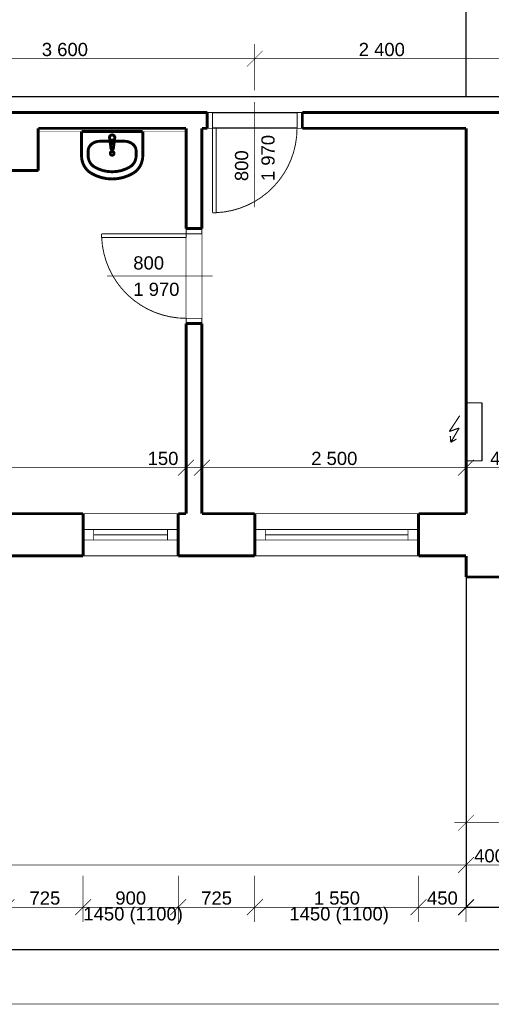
# Model space of a CAD drawing. Extents: x -289843 to 60066, y -44128 to 109843.
# Tile 36 of 61: x -42598 to -38134, y 17850 to 27177. Entities that reach past the tile are written whole.
import ezdxf

# ---------------------------------------------------------------- set-up
doc = ezdxf.new("R2010")
doc.units = 0
doc.header["$MEASUREMENT"] = 0
doc.linetypes.add('DĚLICÍ', pattern=[317.5, 127, -63.5, 0, -63.5, 0, -63.5])
for name, color, linetype in [('EXTERIOR_WALLS', 7, 'Continuous'), ('KÓTY', 7, 'Continuous'), ('múry', 7, 'Continuous'), ('PRIEVLAKY', 7, 'Continuous'), ('SHUTTERS', 7, 'Continuous'), ('TEXTY', 7, 'Continuous')]:
    doc.layers.add(name, color=color, linetype=linetype)
doc.styles.add('GENERATED_STYLE_1', font='arial.ttf')
doc.dimstyles.new('Dimstyle_D87F', dxfattribs={"dimtxt": 125, "dimasz": 142.5, "dimexe": 0.18, "dimexo": 0.3, "dimgap": 0.09, "dimtad": 1, "dimdec": 0, "dimzin": 0, "dimdsep": 46, "dimtxsty": 'GENERATED_STYLE_1', "dimblk": 'ARROWHEAD_6', "dimblk1": 'ARROWHEAD_6', "dimblk2": 'ARROWHEAD_6', "dimcen": 0.09, "dimclrd": 124, "dimclre": 124, "dimclrt": 124, "dimadec": 0, "dimazin": 0, "dimtfac": 1, "dimtdec": 4, "dimtmove": 0, "dimatfit": 0, "dimfxl": 0, "dimtolj": 1, "dimtzin": 0, "dimarcsym": 0})
doc.dimstyles.new('Dimstyle_DAEE', dxfattribs={"dimtxt": 125, "dimasz": 142.5, "dimexe": 0.18, "dimexo": 0, "dimgap": 0.09, "dimtad": 1, "dimdec": 0, "dimzin": 0, "dimdsep": 46, "dimtxsty": 'GENERATED_STYLE_1', "dimblk": 'ARROWHEAD_6', "dimblk1": 'ARROWHEAD_6', "dimblk2": 'ARROWHEAD_6', "dimcen": 0.09, "dimse1": 1, "dimse2": 1, "dimclrd": 124, "dimclre": 124, "dimclrt": 124, "dimadec": 0, "dimazin": 0, "dimtfac": 1, "dimtdec": 4, "dimtmove": 0, "dimatfit": 0, "dimfxl": 0, "dimtolj": 1, "dimtzin": 0, "dimarcsym": 0})

# ---------------------------------------------------------------- blocks, each defined once
blk = doc.blocks.new('Basin_01_70_1256')
at = {"layer": 'EXTERIOR_WALLS', "color": 0, "linetype": 'ByBlock', "const_width": 27.5}
for points in [[(-289.993695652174, 7.191217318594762e-13), (-289.9936956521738, -229.0909090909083)], [(289.9936956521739, 2.01543327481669e-12), (-289.9936956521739, 6.718110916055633e-13)], [(289.9936956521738, 1.230076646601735e-12), (289.993695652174, -229.0909090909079)], [(-114.8652173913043, -92.28458901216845), (-136.7331460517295, -94.0329005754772), (-157.7607024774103, -99.21064863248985), (-177.1398094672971, -107.6188552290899), (-194.1257388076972, -118.9343977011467), (-208.0657307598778, -132.7224260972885), (-218.4240792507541, -148.4530742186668), (-224.8027187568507, -165.5218220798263), (-226.9565217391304, -183.2727272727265)], [(-114.8652173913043, -92.28458901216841), (-114.8652173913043, -92.3181818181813)], [(114.8652173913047, -92.31818181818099), (-114.865217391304, -92.31818181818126)], [(-23.90000000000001, -58.99235499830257), (-23.79616414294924, -53.93008923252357)], [(-21.00000000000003, -99.27099209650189), (-23.90000000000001, -58.99235499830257)], [(-13.6, -97.09918775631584), (-13.60000000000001, -82.2285906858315)], [(-13.60000000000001, -82.2285906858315), (13.59999999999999, -82.2285906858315)], [(-13.60000000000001, -82.92318339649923), (13.59999999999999, -82.92318339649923)], [(13.59999999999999, -82.2285906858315), (13.59999999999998, -97.09918775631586)], [(20.99999999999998, -99.27099209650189), (23.90000000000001, -58.99235499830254)], [(23.90000000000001, -58.99235499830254), (23.81092038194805, -54.00075734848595)], [(226.9565217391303, -183.2727272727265), (224.8027187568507, -165.5218220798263), (218.4240792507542, -148.4530742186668), (208.0657307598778, -132.7224260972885), (194.1257388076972, -118.9343977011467), (177.1398094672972, -107.6188552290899), (157.7607024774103, -99.21064863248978), (136.7331460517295, -94.03290057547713), (114.8652173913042, -92.28458901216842)], [(-226.9565217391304, -183.2727272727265), (-226.9565217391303, -229.0909090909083)], [(-17.72976797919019, -108.7844437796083), (-11.10000000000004, -161.7181818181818)], [(11.09999999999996, -161.7181818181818), (17.72976797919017, -108.7844437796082)], [(226.9565217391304, -183.2727272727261), (226.9565217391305, -229.0909090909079)], [(-290.0000045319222, -229.0909090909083), (-288.4248907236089, -254.4349285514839), (-283.7278856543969, -279.3230081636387), (-275.9934886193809, -303.3074104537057), (-265.3608417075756, -325.9566551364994), (-252.0212266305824, -346.8632814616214), (-236.214623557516, -365.6511784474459), (-218.2253938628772, -381.9823511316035), (-198.3771644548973, -395.5630011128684)], [(-226.9565262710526, -229.0909090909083), (-225.9484897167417, -245.3104977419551), (-222.9425146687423, -261.2382953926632), (-217.9926787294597, -276.5877603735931), (-211.1880296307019, -291.0827552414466), (-202.6509832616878, -304.4625145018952), (-192.5351214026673, -316.4863357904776), (-181.0224287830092, -326.9379101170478), (-168.3200191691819, -335.6292132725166)], [(168.3200191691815, -335.6292132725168), (181.0224287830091, -326.9379101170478), (192.5351214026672, -316.4863357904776), (202.6509832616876, -304.4625145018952), (211.1880296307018, -291.0827552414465), (217.9926787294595, -276.587760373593), (222.9425146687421, -261.2382953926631), (225.9484897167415, -245.3104977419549), (226.9565262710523, -229.0909090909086)], [(198.3771644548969, -395.5630011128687), (218.225393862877, -381.9823511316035), (236.2146235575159, -365.6511784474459), (252.0212266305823, -346.8632814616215), (265.3608417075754, -325.9566551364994), (275.9934886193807, -303.3074104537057), (283.7278856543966, -279.3230081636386), (288.4248907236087, -254.4349285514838), (290.0000045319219, -229.0909090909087)], [(-168.3200191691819, -335.6292132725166), (-128.5644514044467, -355.601117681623), (-86.82685015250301, -370.0908431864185), (-43.75066951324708, -378.875006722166), (-1.734723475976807e-13, -381.8181858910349), (43.75066951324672, -378.875006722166), (86.82685015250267, -370.0908431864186), (128.5644514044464, -355.6011176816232), (168.3200191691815, -335.6292132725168)], [(-198.3771644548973, -395.5630011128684), (-151.5223883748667, -419.101316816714), (-102.3316442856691, -436.1784931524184), (-51.56328879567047, -446.5312572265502), (-2.081668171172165e-14, -450.0000040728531), (51.56328879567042, -446.5312572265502), (102.331644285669, -436.1784931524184), (151.5223883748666, -419.101316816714), (198.3771644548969, -395.5630011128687)]]:
    blk.add_lwpolyline(points, dxfattribs=at)
for points in [[(23.38387230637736, -66.16094812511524, 1.447269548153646), (-23.3838723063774, -66.16094812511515)], [(23.81163057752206, -54.04055332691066, 0.8697410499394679), (-23.79616414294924, -53.93008923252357)], [(-21.00000000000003, -98.57639938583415, 0.9136119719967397), (20.99999999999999, -98.5763993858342)], [(-21.00000000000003, -99.27099209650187, 0.9136119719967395), (20.99999999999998, -99.2709920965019)], [(-13.60000000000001, -97.09918775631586, 0.9999999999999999), (13.59999999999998, -97.09918775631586)], [(-11.10000000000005, -161.7181818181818, 0.8825662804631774), (11.09999999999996, -161.7181818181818)]]:
    blk.add_lwpolyline(points, format="xyb", dxfattribs=at)
blk.add_lwpolyline([(-17.5, -207.1363636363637, 1), (17.5, -207.1363636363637, 1)], format="xyb", close=True, dxfattribs=at)
blk = doc.blocks.new('*D795')
at = {"layer": 'KÓTY', "color": 124, "linetype": 'Continuous', "transparency": 16777216, "const_width": 6.173611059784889}
for points in [[(-46097.96361465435, 26882.08962104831), (-46247.96361465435, 26732.08962104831)], [(-46172.96361465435, 26507.08962104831), (-46172.96361465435, 26947.71462104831)], [(-43897.58900269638, 26882.08962104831), (-44047.58900269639, 26732.08962104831)], [(-43972.58900269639, 26507.08962104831), (-43972.58900269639, 26947.71462104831)], [(-46285.46361465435, 26807.08962104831), (-46172.96361465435, 26807.08962104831)], [(-46172.96361465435, 26807.08962104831), (-43972.58900269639, 26807.08962104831)]]:
    blk.add_lwpolyline(points, dxfattribs=at)
at = {"layer": 'KÓTY', "color": 124, "transparency": 16777216, "style": 'GENERATED_STYLE_1', "oblique": -2.504478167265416e-06}
blk.add_text('2\xa0200', height=125, dxfattribs=at).set_placement((-45288.84775772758, 26832.08962223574))
blk = doc.blocks.new('ARROWHEAD_6')
at = {"color": 0, "linetype": 'Continuous'}
for p, q in [((0, 0), (-1, 0)), ((-0.5, -0.5), (0.5, 0.5))]:
    blk.add_line(p, q, dxfattribs=at)
blk = doc.blocks.new('*D796')
at = {"layer": 'KÓTY', "color": 124, "linetype": 'Continuous', "transparency": 16777216, "const_width": 6.173611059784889}
for points in [[(-43897.58900269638, 26882.08962104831), (-44047.58900269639, 26732.08962104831)], [(-43972.58900269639, 26507.08962104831), (-43972.58900269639, 26947.71462104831)], [(-40297.96361465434, 26882.08962104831), (-40447.96361465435, 26732.08962104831)], [(-40372.96361465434, 26507.08962104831), (-40372.96361465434, 26947.71462104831)], [(-43972.58900269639, 26807.08962104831), (-40372.96361465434, 26807.08962104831)]]:
    blk.add_lwpolyline(points, dxfattribs=at)
at = {"layer": 'KÓTY', "color": 124, "transparency": 16777216, "style": 'GENERATED_STYLE_1', "oblique": -2.504478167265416e-06}
blk.add_text('3\xa0600', height=125, dxfattribs=at).set_placement((-42388.84775772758, 26832.08962223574))
blk = doc.blocks.new('*D797')
at = {"layer": 'KÓTY', "color": 124, "linetype": 'Continuous', "transparency": 16777216, "const_width": 6.173611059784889}
for points in [[(-40297.96361465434, 26882.08962104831), (-40447.96361465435, 26732.08962104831)], [(-40372.96361465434, 26507.08962104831), (-40372.96361465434, 26947.71462104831)], [(-38047.96361465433, 26732.08962104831), (-37897.96361465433, 26882.08962104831)], [(-37972.96361465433, 26507.08962104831), (-37972.96361465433, 26947.71462104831)], [(-40372.96361465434, 26807.08962104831), (-37972.96361465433, 26807.08962104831)], [(-37972.96361465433, 26807.08962104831), (-37860.46361465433, 26807.08962104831)]]:
    blk.add_lwpolyline(points, dxfattribs=at)
at = {"layer": 'KÓTY', "color": 124, "transparency": 16777216, "style": 'GENERATED_STYLE_1', "oblique": -2.504478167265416e-06}
blk.add_text('2\xa0400', height=125, dxfattribs=at).set_placement((-39389.03506370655, 26832.08962223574))
blk = doc.blocks.new('*D820')
at = {"layer": 'KÓTY', "color": 124, "linetype": 'Continuous', "transparency": 16777216, "const_width": 6.173611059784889}
for points in [[(-44797.96361465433, 23008.26186287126), (-44947.96361465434, 22858.26186287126)], [(-40947.96361465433, 23008.26186287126), (-41097.96361465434, 22858.26186287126)], [(-44872.96361465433, 22933.26186287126), (-41022.96361465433, 22933.26186287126)]]:
    blk.add_lwpolyline(points, dxfattribs=at)
at = {"layer": 'KÓTY', "color": 124, "transparency": 16777216, "style": 'GENERATED_STYLE_1', "oblique": -2.504478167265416e-06}
for s, p in [('150', (-44797.9636215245, 22958.2618640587)), ('3\xa0850', (-43164.03506370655, 22958.2618640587)), ('150', (-41387.24932899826, 22958.2618640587))]:
    blk.add_text(s, height=125, dxfattribs=at).set_placement(p)
blk = doc.blocks.new('*D821')
at = {"layer": 'KÓTY', "color": 124, "linetype": 'Continuous', "transparency": 16777216, "const_width": 6.173611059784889}
for points in [[(-40947.96361465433, 23008.26186287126), (-41097.96361465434, 22858.26186287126)], [(-40797.96361465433, 23008.26186287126), (-40947.96361465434, 22858.26186287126)], [(-41022.96361465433, 22933.26186287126), (-40872.96361465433, 22933.26186287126)]]:
    blk.add_lwpolyline(points, dxfattribs=at)
blk = doc.blocks.new('*D822')
at = {"layer": 'KÓTY', "color": 124, "linetype": 'Continuous', "transparency": 16777216, "const_width": 6.173611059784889}
for points in [[(-40797.96361465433, 23008.26186287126), (-40947.96361465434, 22858.26186287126)], [(-38297.96361465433, 23008.26186287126), (-38447.96361465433, 22858.26186287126)], [(-40872.96361465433, 22933.26186287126), (-38372.96361465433, 22933.26186287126)]]:
    blk.add_lwpolyline(points, dxfattribs=at)
at = {"layer": 'KÓTY', "color": 124, "transparency": 16777216, "style": 'GENERATED_STYLE_1', "oblique": -2.504478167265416e-06}
blk.add_text('2\xa0500', height=125, dxfattribs=at).set_placement((-39839.03506370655, 22958.2618640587))
blk = doc.blocks.new('*D823')
at = {"layer": 'KÓTY', "color": 124, "linetype": 'Continuous', "transparency": 16777216, "const_width": 6.173611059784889}
for points in [[(-38297.96361465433, 23008.26186287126), (-38447.96361465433, 22858.26186287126)], [(-37897.96361465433, 23008.26186287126), (-38047.96361465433, 22858.26186287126)], [(-38372.96361465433, 22933.26186287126), (-37972.96361465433, 22933.26186287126)]]:
    blk.add_lwpolyline(points, dxfattribs=at)
at = {"layer": 'KÓTY', "color": 124, "transparency": 16777216, "style": 'GENERATED_STYLE_1', "oblique": -2.504478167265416e-06}
blk.add_text('400', height=125, dxfattribs=at).set_placement((-38145.1528460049, 22958.2618640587))
blk = doc.blocks.new('*D903')
at = {"layer": 'KÓTY', "color": 124, "linetype": 'Continuous', "transparency": 16777216, "const_width": 6.173611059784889}
for points in [[(-38372.96361465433, 19028.39503339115), (-38372.96361465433, 19469.02003339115)], [(-37972.96361465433, 19028.39503339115), (-37972.96361465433, 19469.02003339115)], [(-38297.96361465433, 19244.02003339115), (-38447.96361465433, 19094.02003339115)], [(-37897.96361465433, 19244.02003339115), (-38047.96361465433, 19094.02003339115)], [(-38485.46361465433, 19169.02003339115), (-38372.96361465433, 19169.02003339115)], [(-38372.96361465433, 19169.02003339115), (-37972.96361465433, 19169.02003339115)]]:
    blk.add_lwpolyline(points, dxfattribs=at)
at = {"layer": 'KÓTY', "color": 124, "transparency": 16777216, "style": 'GENERATED_STYLE_1', "oblique": -2.504478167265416e-06}
blk.add_text('400', height=125, dxfattribs=at).set_placement((-38296.7589029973, 19194.02003457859))
blk = doc.blocks.new('*D908')
at = {"layer": 'Defpoints', "color": 0, "linetype": 'Continuous', "lineweight": 0, "transparency": 16777216}
for p in [(-38372.96361465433, 21897.79128807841), (-27222.96361465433, 21897.79128807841), (-27222.96361465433, 18769.02003339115)]:
    blk.add_point(p, dxfattribs=at)
at = {"layer": 'KÓTY', "color": 124, "linetype": 'Continuous', "lineweight": -2, "transparency": 16777216}
for p, q in [((-38372.96361465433, 21897.49128807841), (-38372.96361465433, 18768.84003339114)), ((-27222.96361465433, 21897.49128807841), (-27222.96361465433, 18768.84003339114)), ((-38230.46361465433, 18769.02003339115), (-27365.46361465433, 18769.02003339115))]:
    blk.add_line(p, q, dxfattribs=at)
at = {"layer": 'KÓTY', "color": 124, "linetype": 'Continuous', "lineweight": -2, "transparency": 16777216, "xscale": 142.5, "yscale": 142.5, "zscale": 142.5, "rotation": 180}
blk.add_blockref('ARROWHEAD_6', (-38372.96361465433, 18769.02003339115), dxfattribs=at)
at = {"layer": 'KÓTY', "color": 124, "linetype": 'Continuous', "lineweight": -2, "transparency": 16777216, "xscale": 142.5, "yscale": 142.5, "zscale": 142.5}
blk.add_blockref('ARROWHEAD_6', (-27222.96361465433, 18769.02003339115), dxfattribs=at)
at = {"layer": 'KÓTY', "color": 124, "linetype": 'Continuous', "transparency": 16777216, "insert": (-32797.96361465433, 18832.93165685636), "char_height": 125, "attachment_point": 5, "style": 'GENERATED_STYLE_1'}
blk.add_mtext('\\A1;11150', dxfattribs=at)
blk = doc.blocks.new('*D910')
at = {"layer": 'KÓTY', "color": 124, "linetype": 'Continuous', "transparency": 16777216, "const_width": 6.173611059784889}
for points in [[(-38372.96361465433, 19428.39503339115), (-38372.96361465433, 19869.02003339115)], [(-37472.96361465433, 19428.39503339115), (-37472.96361465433, 19869.02003339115)], [(-38297.96361465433, 19644.02003339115), (-38447.96361465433, 19494.02003339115)], [(-37397.96361465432, 19644.02003339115), (-37547.96361465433, 19494.02003339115)], [(-38485.46361465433, 19569.02003339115), (-38372.96361465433, 19569.02003339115)], [(-38372.96361465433, 19569.02003339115), (-37472.96361465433, 19569.02003339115)]]:
    blk.add_lwpolyline(points, dxfattribs=at)
at = {"layer": 'KÓTY', "color": 124, "transparency": 16777216, "style": 'GENERATED_STYLE_1', "oblique": -2.504478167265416e-06}
blk.add_text('900', height=125, dxfattribs=at).set_placement((-38067.60647526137, 19594.02003457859))
blk = doc.blocks.new('*D921')
at = {"layer": 'Defpoints', "color": 0, "linetype": 'Continuous', "lineweight": 0, "transparency": 16777216}
for p in [(-64872.96361465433, 21897.79128807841), (-27222.96361465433, 21897.79128807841), (-27222.96361465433, 18369.02003339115)]:
    blk.add_point(p, dxfattribs=at)
at = {"layer": 'KÓTY', "color": 124, "linetype": 'Continuous', "lineweight": -2, "transparency": 16777216}
for p, q in [((-64872.96361465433, 21897.49128807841), (-64872.96361465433, 18368.84003339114)), ((-27222.96361465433, 21897.49128807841), (-27222.96361465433, 18368.84003339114)), ((-64730.46361465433, 18369.02003339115), (-27365.46361465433, 18369.02003339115))]:
    blk.add_line(p, q, dxfattribs=at)
at = {"layer": 'KÓTY', "color": 124, "linetype": 'Continuous', "lineweight": -2, "transparency": 16777216, "xscale": 142.5, "yscale": 142.5, "zscale": 142.5, "rotation": 180}
blk.add_blockref('ARROWHEAD_6', (-64872.96361465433, 18369.02003339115), dxfattribs=at)
at = {"layer": 'KÓTY', "color": 124, "linetype": 'Continuous', "lineweight": -2, "transparency": 16777216, "xscale": 142.5, "yscale": 142.5, "zscale": 142.5}
blk.add_blockref('ARROWHEAD_6', (-27222.96361465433, 18369.02003339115), dxfattribs=at)
at = {"layer": 'KÓTY', "color": 124, "linetype": 'Continuous', "transparency": 16777216, "insert": (-46047.96361465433, 18432.97428987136), "char_height": 125, "attachment_point": 5, "style": 'GENERATED_STYLE_1'}
blk.add_mtext('\\A1;37650', dxfattribs=at)
blk = doc.blocks.new('*D940')
at = {"layer": 'KÓTY', "color": 124, "linetype": 'Continuous', "transparency": 16777216, "const_width": 6.173611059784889}
for points in [[(-53722.96361465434, 19028.39503339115), (-53722.96361465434, 19469.02003339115)], [(-38372.96361465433, 19028.39503339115), (-38372.96361465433, 19469.02003339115)], [(-53647.96361465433, 19244.02003339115), (-53797.96361465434, 19094.02003339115)], [(-38447.96361465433, 19094.02003339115), (-38297.96361465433, 19244.02003339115)], [(-53722.96361465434, 19169.02003339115), (-38372.96361465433, 19169.02003339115)], [(-38372.96361465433, 19169.02003339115), (-38260.46361465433, 19169.02003339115)]]:
    blk.add_lwpolyline(points, dxfattribs=at)
at = {"layer": 'KÓTY', "color": 124, "transparency": 16777216, "style": 'GENERATED_STYLE_1', "oblique": -2.504478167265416e-06}
blk.add_text('15\xa0350', height=125, dxfattribs=at).set_placement((-46312.24933468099, 19194.02003457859))
blk = doc.blocks.new('*D982')
at = {"layer": 'KÓTY', "color": 124, "linetype": 'Continuous', "transparency": 16777216, "const_width": 6.173611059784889}
for points in [[(-42722.96361465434, 18628.39503339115), (-42722.96361465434, 19069.02003339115)], [(-41997.96361465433, 18628.39503339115), (-41997.96361465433, 19069.02003339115)], [(-42647.96361465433, 18844.02003339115), (-42797.96361465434, 18694.02003339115)], [(-41922.96361465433, 18844.02003339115), (-42072.96361465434, 18694.02003339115)], [(-42722.96361465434, 18769.02003339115), (-41997.96361465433, 18769.02003339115)]]:
    blk.add_lwpolyline(points, dxfattribs=at)
at = {"layer": 'KÓTY', "color": 124, "transparency": 16777216, "style": 'GENERATED_STYLE_1', "oblique": -2.504478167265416e-06}
blk.add_text('725', height=125, dxfattribs=at).set_placement((-42505.10647526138, 18794.02003457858))
blk = doc.blocks.new('*D983')
at = {"layer": 'KÓTY', "color": 124, "linetype": 'Continuous', "transparency": 16777216, "const_width": 6.173611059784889}
for points in [[(-41997.96361465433, 18628.39503339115), (-41997.96361465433, 19069.02003339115)], [(-41097.96361465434, 18628.39503339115), (-41097.96361465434, 19069.02003339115)], [(-41922.96361465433, 18844.02003339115), (-42072.96361465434, 18694.02003339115)], [(-41022.96361465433, 18844.02003339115), (-41172.96361465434, 18694.02003339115)], [(-41997.96361465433, 18769.02003339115), (-41097.96361465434, 18769.02003339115)]]:
    blk.add_lwpolyline(points, dxfattribs=at)
at = {"layer": 'KÓTY', "color": 124, "transparency": 16777216, "style": 'GENERATED_STYLE_1', "oblique": -2.504478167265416e-06}
blk.add_text('900', height=125, dxfattribs=at).set_placement((-41692.60647526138, 18794.02003457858))
blk = doc.blocks.new('*D984')
at = {"layer": 'KÓTY', "color": 124, "linetype": 'Continuous', "transparency": 16777216, "const_width": 6.173611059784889}
for points in [[(-41097.96361465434, 18628.39503339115), (-41097.96361465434, 19069.02003339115)], [(-40372.96361465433, 18628.39503339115), (-40372.96361465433, 19069.02003339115)], [(-41022.96361465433, 18844.02003339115), (-41172.96361465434, 18694.02003339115)], [(-40297.96361465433, 18844.02003339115), (-40447.96361465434, 18694.02003339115)], [(-41097.96361465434, 18769.02003339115), (-40372.96361465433, 18769.02003339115)]]:
    blk.add_lwpolyline(points, dxfattribs=at)
at = {"layer": 'KÓTY', "color": 124, "transparency": 16777216, "style": 'GENERATED_STYLE_1', "oblique": -2.504478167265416e-06}
blk.add_text('725', height=125, dxfattribs=at).set_placement((-40880.10647526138, 18794.02003457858))
blk = doc.blocks.new('*D985')
at = {"layer": 'KÓTY', "color": 124, "linetype": 'Continuous', "transparency": 16777216, "const_width": 6.173611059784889}
for points in [[(-40372.96361465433, 18628.39503339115), (-40372.96361465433, 19069.02003339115)], [(-38822.96361465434, 18628.39503339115), (-38822.96361465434, 19069.02003339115)], [(-40297.96361465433, 18844.02003339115), (-40447.96361465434, 18694.02003339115)], [(-38747.96361465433, 18844.02003339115), (-38897.96361465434, 18694.02003339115)], [(-40372.96361465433, 18769.02003339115), (-38822.96361465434, 18769.02003339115)]]:
    blk.add_lwpolyline(points, dxfattribs=at)
at = {"layer": 'KÓTY', "color": 124, "transparency": 16777216, "style": 'GENERATED_STYLE_1', "oblique": -2.504478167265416e-06}
blk.add_text('1\xa0550', height=125, dxfattribs=at).set_placement((-39814.03506370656, 18794.02003457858))
blk = doc.blocks.new('*D986')
at = {"layer": 'KÓTY', "color": 124, "linetype": 'Continuous', "transparency": 16777216, "const_width": 6.173611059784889}
for points in [[(-38822.96361465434, 18628.39503339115), (-38822.96361465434, 19069.02003339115)], [(-38372.96361465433, 18628.39503339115), (-38372.96361465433, 19069.02003339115)], [(-38747.96361465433, 18844.02003339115), (-38897.96361465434, 18694.02003339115)], [(-38447.96361465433, 18694.02003339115), (-38297.96361465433, 18844.02003339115)], [(-38822.96361465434, 18769.02003339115), (-38372.96361465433, 18769.02003339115)], [(-38372.96361465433, 18769.02003339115), (-38260.46361465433, 18769.02003339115)]]:
    blk.add_lwpolyline(points, dxfattribs=at)
at = {"layer": 'KÓTY', "color": 124, "transparency": 16777216, "style": 'GENERATED_STYLE_1', "oblique": -2.504478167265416e-06}
blk.add_text('450', height=125, dxfattribs=at).set_placement((-38742.60647526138, 18794.02003457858))
blk = doc.blocks.new('D1_Metal_70_750')
at = {"color": 0, "linetype": 'ByBlock', "const_width": 8.819444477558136}
blk.add_lwpolyline([(364.9999999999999, 799.2340082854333, 0.4014527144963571), (-400, 9.796850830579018e-14)], format="xyb", dxfattribs=at)
for points in [[(399.9999999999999, 800), (365, 800)], [(365, 800), (365, -2.143061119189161e-15)], [(400, 0), (399.9999999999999, 800)], [(-450, 0), (-400, 0)], [(-400, 0), (-400, -150)], [(365, -2.143061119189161e-15), (400, 0)], [(450, 0), (400, 0)], [(400, 0), (400, -150)], [(-400, -150), (-450, -150)], [(400, -150), (450, -150)]]:
    blk.add_lwpolyline(points, dxfattribs=at)
blk = doc.blocks.new('Značka_okna-dveří_-_70_1488')
at = {"color": 154, "linetype": 'Continuous', "const_width": 7.000000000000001}
blk.add_lwpolyline([(-1.102145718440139e-13, -900), (1.224606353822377e-14, 100)], dxfattribs=at)
at = {"color": 154, "style": 'GENERATED_STYLE_1'}
for tag, p in [('AC_WIDO_B_SIZE', (187.4999999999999, -650)), ('AC_WIDO_A_SIZE', (-62.50000000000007, -650))]:
    blk.add_attdef(tag, p, '', height=125, rotation=89.99999999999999, dxfattribs=at)
blk = doc.blocks.new('D1_Metal_70_744')
at = {"color": 0, "linetype": 'ByBlock', "const_width": 8.819444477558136}
blk.add_lwpolyline([(364.9999999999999, 799.2340082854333, 0.4014527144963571), (-400, 9.796850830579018e-14)], format="xyb", dxfattribs=at)
for points in [[(399.9999999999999, 800), (365, 800)], [(365, 800), (365, -2.143061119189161e-15)], [(400, 0), (399.9999999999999, 800)], [(-450, 0), (-400, 0)], [(-400, 0), (-400, -150)], [(365, -2.143061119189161e-15), (400, 0)], [(450, 0), (400, 0)], [(400, 0), (400, -150)], [(-400, -150), (-450, -150)], [(400, -150), (450, -150)]]:
    blk.add_lwpolyline(points, dxfattribs=at)
blk = doc.blocks.new('Značka_okna-dveří_-_70_1487')
at = {"color": 154, "linetype": 'Continuous', "const_width": 7.000000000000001}
blk.add_lwpolyline([(0, 750), (0, -250)], dxfattribs=at)
at = {"color": 154, "style": 'GENERATED_STYLE_1'}
for tag, p in [('AC_WIDO_B_SIZE', (-187.5, 500)), ('AC_WIDO_A_SIZE', (62.49999999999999, 500))]:
    blk.add_attdef(tag, p, '', height=125, rotation=-90.00000000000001, dxfattribs=at)
blk = doc.blocks.new('W_Pivot_Hung_70_1245')
at = {"color": 0, "linetype": 'ByBlock', "const_width": 8.819444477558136}
for points in [[(-450, 0), (450, 0)], [(-350, 0), (-350, -100)], [(350, 0), (350, -100)], [(-350, -50), (350, -50)], [(-350, -50), (350, -50)], [(-450, -100), (450, -100)]]:
    blk.add_lwpolyline(points, dxfattribs=at)
blk = doc.blocks.new('W_Pivot_Hung_70_1246')
at = {"color": 0, "linetype": 'ByBlock', "const_width": 8.819444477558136}
for points in [[(-775, 0), (775, 0)], [(-674.9999999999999, 0), (-674.9999999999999, -100)], [(674.9999999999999, 0), (674.9999999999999, -100)], [(-674.9999999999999, -50), (674.9999999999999, -50)], [(-674.9999999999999, -50), (674.9999999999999, -50)], [(-775, -100), (775, -100)]]:
    blk.add_lwpolyline(points, dxfattribs=at)
blk = doc.blocks.new('DIM_2231', base_point=(-43972.58900269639, 26807.08962104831))
at = {"layer": 'KÓTY', "color": 124, "linetype": 'Continuous'}
for p1, p2, picture, middle in [((-46172.96361465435, 26297.79128807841), (-43972.58900269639, 26397.79128807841), '*D795', (-45240.63347201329, 26894.58962223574)), ((-40372.96361465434, 26397.79128807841), (-37972.96361465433, 26297.79128807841), '*D797', (-39340.82077799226, 26894.58962223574))]:
    dim = blk.add_linear_dim(base=(-43972.58900269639, 26807.08962104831), p1=p1, p2=p2, dimstyle='Dimstyle_D87F', dxfattribs=at)
    dim.commit()
    dim.dimension.update_dxf_attribs({"geometry": picture, "text_midpoint": middle})
dim = blk.add_aligned_dim(p1=(-43972.58900269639, 26397.79128807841), p2=(-40372.96361465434, 26397.79128807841), distance=409.2983329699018, dimstyle='Dimstyle_D87F', dxfattribs=at)
dim.commit()
dim.dimension.update_dxf_attribs({"geometry": '*D796', "text_midpoint": (-42340.63347201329, 26894.58962223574)})
blk = doc.blocks.new('DIM_2232', base_point=(-64472.96361465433, 22933.26186287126))
at = {"layer": 'KÓTY', "color": 124, "linetype": 'Continuous'}
dim = blk.add_linear_dim(base=(-64472.96361465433, 22933.26186287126), p1=(-40872.96361465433, 24397.79128807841), p2=(-38372.96361465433, 26297.79128807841), dimstyle='Dimstyle_DAEE', dxfattribs=at)
dim.commit()
dim.dimension.update_dxf_attribs({"geometry": '*D822', "text_midpoint": (-39790.82077799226, 23020.7618640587)})
for p1, p2, distance, picture, middle in [((-38372.96361465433, 26297.79128807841), (-37972.96361465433, 26297.79128807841), -3364.529425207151, '*D823', (-38096.93856029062, 23020.7618640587)), ((-44872.96361465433, 24397.79128807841), (-41022.96361465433, 24397.79128807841), -1464.5294252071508, '*D820', (-43115.82077799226, 23020.7618640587)), ((-41022.96361465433, 24397.79128807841), (-40872.96361465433, 24397.79128807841), -1464.5294252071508, '*D821', (-41339.03504328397, 23020.7618640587))]:
    dim = blk.add_aligned_dim(p1=p1, p2=p2, distance=distance, dimstyle='Dimstyle_DAEE', dxfattribs=at)
    dim.commit()
    dim.dimension.update_dxf_attribs({"geometry": picture, "text_midpoint": middle})
blk = doc.blocks.new('DIM_2246', base_point=(-37972.96361465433, 19169.02003339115))
at = {"layer": 'KÓTY', "color": 124, "linetype": 'Continuous'}
dim = blk.add_linear_dim(base=(-37972.96361465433, 19169.02003339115), p1=(-38372.96361465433, 21897.79128807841), p2=(-37972.96361465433, 22297.79128807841), dimstyle='Dimstyle_D87F', dxfattribs=at)
dim.commit()
dim.dimension.update_dxf_attribs({"geometry": '*D903', "text_midpoint": (-38248.54461728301, 19256.52003457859)})
blk = doc.blocks.new('DIM_2248', base_point=(-37472.96361465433, 19569.02003339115))
at = {"layer": 'KÓTY', "color": 124, "linetype": 'Continuous'}
dim = blk.add_aligned_dim(p1=(-38372.96361465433, 21897.79128807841), p2=(-37472.96361465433, 21897.79128807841), distance=-2328.771254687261, dimstyle='Dimstyle_D87F', dxfattribs=at)
dim.commit()
dim.dimension.update_dxf_attribs({"geometry": '*D910', "text_midpoint": (-38019.39218954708, 19656.52003457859)})
blk = doc.blocks.new('DIM_2251', base_point=(-64472.96361465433, 19169.02003339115))
at = {"layer": 'KÓTY', "color": 124, "linetype": 'Continuous'}
dim = blk.add_aligned_dim(p1=(-53722.96361465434, 21897.79128807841), p2=(-38372.96361465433, 21897.79128807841), distance=-2728.7712546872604, dimstyle='Dimstyle_D87F', dxfattribs=at)
dim.commit()
dim.dimension.update_dxf_attribs({"geometry": '*D940', "text_midpoint": (-46215.82076325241, 19256.52003457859)})
blk = doc.blocks.new('DIM_2255', base_point=(-53722.96361465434, 18769.02003339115))
at = {"layer": 'KÓTY', "color": 124, "linetype": 'Continuous'}
for p1, p2, distance, picture, middle in [((-42722.96361465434, 22097.79128807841), (-41997.96361465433, 22097.79128807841), -3328.7712546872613, '*D982', (-42456.8921895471, 18856.52003457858)), ((-41997.96361465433, 22097.79128807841), (-41097.96361465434, 22097.79128807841), -3328.771254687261, '*D983', (-41644.3921895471, 18856.52003457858)), ((-41097.96361465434, 22097.79128807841), (-40372.96361465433, 22097.79128807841), -3328.7712546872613, '*D984', (-40831.8921895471, 18856.52003457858)), ((-40372.96361465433, 22097.79128807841), (-38822.96361465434, 22097.79128807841), -3328.771254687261, '*D985', (-39765.82077799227, 18856.52003457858))]:
    dim = blk.add_aligned_dim(p1=p1, p2=p2, distance=distance, dimstyle='Dimstyle_D87F', dxfattribs=at)
    dim.commit()
    dim.dimension.update_dxf_attribs({"geometry": picture, "text_midpoint": middle})
dim = blk.add_linear_dim(base=(-53722.96361465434, 18769.02003339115), p1=(-38822.96361465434, 22097.79128807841), p2=(-38372.96361465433, 21897.79128807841), dimstyle='Dimstyle_D87F', dxfattribs=at)
dim.commit()
dim.dimension.update_dxf_attribs({"geometry": '*D986', "text_midpoint": (-38694.39218954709, 18856.52003457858)})

msp = doc.modelspace()

# ---------------------------------------------------------------- linework, layer by layer
at = {"color": 154, "linetype": 'Continuous', "lineweight": 0, "const_width": 7.000000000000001}
for points in [[(-38822.96361465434, 22497.79128807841), (-40372.96361465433, 22497.79128807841)], [(-40372.96361465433, 22097.79128807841), (-38822.96361465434, 22097.79128807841)]]:
    msp.add_lwpolyline(points, dxfattribs=at)
at = {"layer": 'múry', "color": 7, "linetype": 'Continuous'}
for p, q in [((-40772.96361465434, 26297.79128807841), (-39972.96361465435, 26297.79128807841)), ((-39972.96361465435, 26147.79128807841), (-40772.96361465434, 26147.79128807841))]:
    msp.add_line(p, q, dxfattribs=at)
at = {"layer": 'múry', "color": 7, "linetype": 'Continuous', "lineweight": 0}
for points, const_width in [([(-42422.96361465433, 26297.79128807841), (-43272.96361465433, 26297.79128807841)], 27.5), ([(-40822.96361465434, 26297.79128807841), (-42422.96361465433, 26297.79128807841)], 27.5), ([(-40822.96361465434, 26297.79128807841), (-40822.96361465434, 26147.79128807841)], 27.5), ([(-39922.96361465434, 26297.79128807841), (-39922.96361465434, 26147.79128807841)], 27.5), ([(-37972.96361465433, 26297.79128807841), (-39922.96361465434, 26297.79128807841)], 27.5), ([(-42422.96361465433, 25747.79128807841), (-42422.96361465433, 26147.79128807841)], 27.5), ([(-42422.96361465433, 26147.79128807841), (-41022.96361465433, 26147.79128807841)], 27.5), ([(-41022.96361465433, 26147.79128807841), (-41022.96361465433, 25197.79128807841)], 27.5), ([(-40872.96361465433, 26147.79128807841), (-40822.96361465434, 26147.79128807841)], 27.5), ([(-40872.96361465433, 25197.79128807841), (-40872.96361465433, 26147.79128807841)], 27.5), ([(-39922.96361465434, 26147.79128807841), (-38372.96361465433, 26147.79128807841)], 27.5), ([(-38372.96361465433, 26147.79128807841), (-38372.96361465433, 22497.79128807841)], 27.5), ([(-43272.96361465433, 25747.79128807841), (-42422.96361465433, 25747.79128807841)], 27.5), ([(-41022.96361465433, 25197.79128807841), (-40872.96361465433, 25197.79128807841)], 27.5), ([(-41022.96361465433, 24297.79128807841), (-40872.96361465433, 24297.79128807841)], 27.5), ([(-41022.96361465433, 24297.79128807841), (-41022.96361465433, 22497.79128807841)], 27.5), ([(-40872.96361465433, 22497.79128807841), (-40872.96361465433, 24297.79128807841)], 27.5), ([(-41997.96361465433, 22497.79128807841), (-42722.96361465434, 22497.79128807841)], 27.5), ([(-41997.96361465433, 22497.79128807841), (-41997.96361465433, 22097.79128807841)], 27.5), ([(-41097.96361465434, 22497.79128807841), (-41997.96361465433, 22497.79128807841)], 7.000000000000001), ([(-41097.96361465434, 22497.79128807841), (-41097.96361465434, 22097.79128807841)], 27.5), ([(-41022.96361465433, 22497.79128807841), (-41097.96361465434, 22497.79128807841)], 27.5), ([(-40372.96361465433, 22497.79128807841), (-40872.96361465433, 22497.79128807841)], 27.5), ([(-40372.96361465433, 22497.79128807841), (-40372.96361465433, 22097.79128807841)], 27.5), ([(-38822.96361465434, 22497.79128807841), (-38822.96361465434, 22097.79128807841)], 27.5), ([(-38372.96361465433, 22497.79128807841), (-38822.96361465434, 22497.79128807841)], 27.5), ([(-42722.96361465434, 22097.79128807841), (-41997.96361465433, 22097.79128807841)], 27.5), ([(-41097.96361465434, 22097.79128807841), (-40372.96361465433, 22097.79128807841)], 27.5), ([(-38822.96361465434, 22097.79128807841), (-38372.96361465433, 22097.79128807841)], 27.5), ([(-38372.96361465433, 22097.79128807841), (-38372.96361465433, 21897.79128807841)], 27.5), ([(-41997.96361465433, 22097.79128807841), (-41097.96361465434, 22097.79128807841)], 7.000000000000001), ([(-38372.96361465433, 21897.79128807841), (-37472.96361465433, 21897.79128807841)], 27.5)]:
    msp.add_lwpolyline(points, dxfattribs=dict(at, const_width=const_width))
at = {"layer": 'múry', "color": 7, "linetype": 'Continuous', "const_width": 6}
msp.add_lwpolyline([(-68181.25347714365, 17852.52560363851), (-4585.569863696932, 17852.52560363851)], dxfattribs=at)
at = {"layer": 'PRIEVLAKY', "color": 7, "linetype": 'DĚLICÍ', "const_width": 11}
for points in [[(-38372.96361465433, 27497.79128807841), (-38372.96361465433, 26447.79128807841)], [(-49672.96361465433, 26447.79128807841), (-37822.96361465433, 26447.79128807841)]]:
    msp.add_lwpolyline(points, dxfattribs=at)
at = {"layer": 'PRIEVLAKY', "color": 7, "linetype": 'Continuous'}
for points, const_width in [([(-41022.96361465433, 24347.79128807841), (-41022.96361465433, 25147.79128807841)], 7.000000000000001), ([(-40872.96361465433, 25147.79128807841), (-40872.96361465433, 24347.79128807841)], 7.000000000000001), ([(-38222.96361465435, 23547.79128807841), (-38372.96361465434, 23547.79128807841)], 11), ([(-38222.96361465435, 22997.79128807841), (-38222.96361465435, 23547.79128807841)], 11), ([(-38433.36991505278, 23425.48581646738), (-38531.48132763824, 23275.98271157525)], 11), ([(-38531.48132763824, 23275.98271157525), (-38438.04188708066, 23308.68651577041)], 11), ([(-38517.46541155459, 23173.19932696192), (-38522.13738358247, 23233.93496332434)], 11), ([(-38438.04188708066, 23308.68651577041), (-38517.46541155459, 23173.19932696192)], 11), ([(-38517.46541155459, 23173.19932696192), (-38464.25143386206, 23203.88738190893)], 11), ([(-38222.96361465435, 22997.79128807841), (-38372.96361465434, 22997.79128807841)], 11)]:
    msp.add_lwpolyline(points, dxfattribs=dict(at, const_width=const_width))
at = {"layer": 'SHUTTERS', "color": 7, "linetype": 'Continuous', "const_width": 6}
msp.add_lwpolyline([(-42422.96361465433, 26117.79128807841), (-41022.96361465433, 26117.79128807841)], dxfattribs=at)

# ---------------------------------------------------------------- block references
at = {"layer": 'EXTERIOR_WALLS', "color": 7, "linetype": 'Continuous'}
msp.add_blockref('Basin_01_70_1256', (-41722.96361465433, 26117.7912880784), dxfattribs=at)
at = {"layer": 'KÓTY', "color": 7, "linetype": 'Continuous'}
for name, p in [('DIM_2232', (-64472.96361465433, 22933.26186287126)), ('DIM_2231', (-43972.58900269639, 26807.08962104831)), ('DIM_2251', (-64472.96361465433, 19169.02003339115)), ('DIM_2246', (-37972.96361465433, 19169.02003339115)), ('DIM_2255', (-53722.96361465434, 18769.02003339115)), ('DIM_2248', (-37472.96361465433, 19569.02003339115))]:
    msp.add_blockref(name, p, dxfattribs=at)
at = {"layer": 'múry', "color": 7, "linetype": 'Continuous', "lineweight": 0}
msp.add_blockref('Značka_okna-dveří_-_70_1488', (-40372.96361465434, 26297.79128807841), dxfattribs=at).add_auto_attribs({'AC_WIDO_A_SIZE': '800', 'AC_WIDO_B_SIZE': '1\xa0970'})
for name, p, rotation in [('D1_Metal_70_750', (-40372.96361465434, 26147.79128807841), 180), ('D1_Metal_70_744', (-41022.96361465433, 24747.79128807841), 90), ('W_Pivot_Hung_70_1245', (-41547.96361465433, 22247.79128807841), 180), ('W_Pivot_Hung_70_1246', (-39597.96361465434, 22247.79128807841), 180)]:
    msp.add_blockref(name, p, dxfattribs=dict(at, rotation=rotation))
at = {"layer": 'múry', "color": 7, "linetype": 'Continuous', "lineweight": 0, "rotation": 90}
msp.add_blockref('Značka_okna-dveří_-_70_1487', (-41022.96361465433, 24747.79128807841), dxfattribs=at).add_auto_attribs({'AC_WIDO_A_SIZE': '800', 'AC_WIDO_B_SIZE': '1\xa0970'})

# ---------------------------------------------------------------- texts
at = {"layer": 'TEXTY', "color": 7, "char_height": 125, "width": 990.2113305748, "attachment_point": 2, "style": 'GENERATED_STYLE_1'}
for insert in [(-41524.38715440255, 18769.02003339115), (-39574.38715440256, 18769.02003339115)]:
    msp.add_mtext('{\\fArial CE|b0|i0|c238|p34;1450 (1100)}', dxfattribs=dict(at, insert=insert))

# ---------------------------------------------------------------- dimensions: what is measured, and where the dimension line sits
at = {"layer": 'KÓTY', "color": 7, "linetype": 'Continuous'}
for p1, distance, picture, middle in [((-64872.96361465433, 21897.79128807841), -3528.771254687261, '*D921', (-46047.96361465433, 18432.97428987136)), ((-38372.96361465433, 21897.79128807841), -3128.771254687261, '*D908', (-32797.96361465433, 18832.93165685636))]:
    dim = msp.add_aligned_dim(p1=p1, p2=(-27222.96361465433, 21897.79128807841), distance=distance, dimstyle='Dimstyle_D87F', dxfattribs=at)
    dim.commit()
    dim.dimension.update_dxf_attribs({"geometry": picture, "text_midpoint": middle})

doc.saveas('drawing.dxf')
